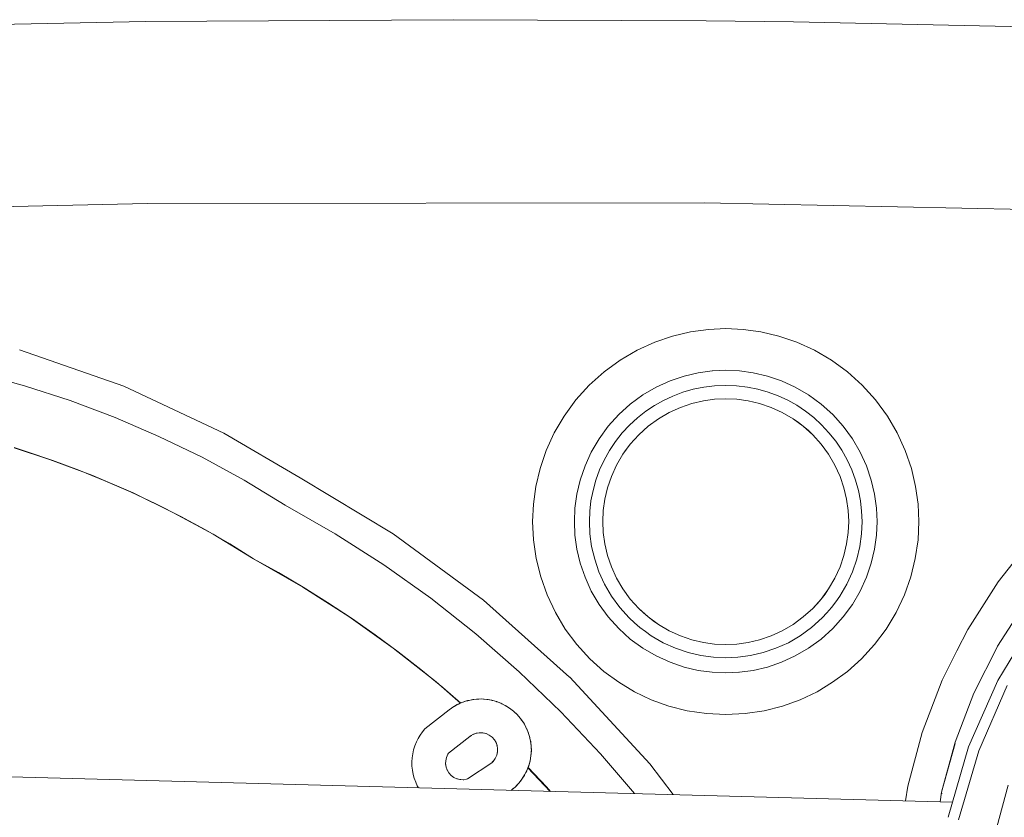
# Model space of a CAD drawing. Header units: millimetres. Extents: x -264 to 244, y -177 to 250.
# Tile 8 of 11: x -62 to 55, y 155 to 250. Entities that reach past the tile are written whole.
import ezdxf

# ---------------------------------------------------------------- set-up
doc = ezdxf.new("R2010")
doc.units = ezdxf.units.MM
doc.header["$MEASUREMENT"] = 0
doc.layers.add('material 1', color=7, linetype='Continuous')

msp = doc.modelspace()

# ---------------------------------------------------------------- linework, layer by layer
at = {"layer": 'material 1', "color": 7, "linetype": 'Continuous', "lineweight": 0}
for p, q in [((-50.45, 249.32), (-90.82, 248.49)), ((-50.45, 249.32), (-46.63, 249.37)), ((-10.07, 249.6), (-46.63, 249.37)), ((-10.07, 249.6), (19.97, 249.45)), ((30.31, 249.33), (19.97, 249.45)), ((70.68, 248.5), (30.31, 249.33)), ((-46.36, 227.78), (-113.02, 226.19)), ((19.74, 227.86), (-46.36, 227.78)), ((19.75, 227.86), (19.74, 227.86)), ((19.77, 227.86), (19.75, 227.86)), ((85.27, 226.46), (19.77, 227.86)), ((18.1, 212.53), (20.21, 212.82)), ((20.21, 212.82), (22.27, 212.91)), ((22.27, 212.91), (24.33, 212.82)), ((24.33, 212.82), (26.45, 212.53)), ((13.84, 211.3), (15.97, 212.03)), ((15.97, 212.03), (18.1, 212.53)), ((26.45, 212.53), (28.58, 212.03)), ((28.58, 212.03), (30.71, 211.3)), ((11.75, 210.35), (13.84, 211.3)), ((30.71, 211.3), (32.8, 210.35)), ((-61.54, 210.38), (-49.16, 206.07)), ((9.73, 209.18), (11.75, 210.35)), ((32.8, 210.35), (34.82, 209.18)), ((7.83, 207.79), (9.73, 209.18)), ((34.82, 209.18), (36.72, 207.79)), ((-60.96, 206.12), (-66.45, 207.65)), ((6.06, 206.2), (7.83, 207.79)), ((17.33, 207.26), (15.66, 206.7)), ((15.66, 206.69), (17.33, 207.26)), ((19.01, 207.66), (17.33, 207.26)), ((17.33, 207.26), (19.01, 207.66)), ((20.66, 207.88), (19.01, 207.66)), ((19.01, 207.66), (20.66, 207.88)), ((22.27, 207.96), (20.66, 207.88)), ((20.71, 207.89), (22.27, 207.96)), ((23.89, 207.88), (22.27, 207.96)), ((22.28, 207.96), (23.89, 207.88)), ((25.54, 207.66), (23.89, 207.88)), ((23.89, 207.88), (25.54, 207.66)), ((27.22, 207.26), (25.54, 207.66)), ((25.54, 207.66), (27.22, 207.26)), ((27.22, 207.26), (28.89, 206.7)), ((28.89, 206.7), (27.22, 207.26)), ((36.72, 207.79), (38.48, 206.2)), ((-55.55, 204.36), (-60.96, 206.12)), ((-49.16, 206.07), (-37.29, 200.51)), ((4.48, 204.44), (6.06, 206.2)), ((14.02, 205.95), (12.44, 205.03)), ((12.44, 205.03), (14.02, 205.95)), ((15.66, 206.7), (14.02, 205.95)), ((14.02, 205.95), (15.66, 206.69)), ((18.4, 205.7), (19.66, 205.96)), ((19.66, 205.96), (20.95, 206.12)), ((20.95, 206.12), (22.25, 206.17)), ((22.25, 206.17), (23.55, 206.12)), ((23.55, 206.12), (24.84, 205.97)), ((24.84, 205.97), (26.1, 205.71)), ((26.1, 205.71), (27.33, 205.36)), ((30.53, 205.95), (28.89, 206.7)), ((28.89, 206.7), (30.53, 205.95)), ((32.11, 205.03), (30.53, 205.95)), ((30.53, 205.95), (32.11, 205.03)), ((38.48, 206.2), (40.07, 204.44)), ((12.44, 205.03), (10.95, 203.94)), ((10.95, 203.94), (12.44, 205.03)), ((14.87, 204.38), (16, 204.9)), ((16, 204.9), (17.18, 205.35)), ((17.18, 205.35), (18.4, 205.7)), ((22.27, 204.58), (20.96, 204.52)), ((23.59, 204.52), (22.27, 204.58)), ((27.33, 205.36), (28.51, 204.92)), ((28.51, 204.92), (29.64, 204.4)), ((33.6, 203.94), (32.11, 205.03)), ((32.11, 205.03), (33.6, 203.94)), ((-50.22, 202.36), (-55.55, 204.36)), ((3.09, 202.53), (4.48, 204.44)), ((9.57, 202.69), (10.95, 203.94)), ((10.95, 203.94), (9.57, 202.69)), ((12.78, 203.09), (13.81, 203.78)), ((13.81, 203.78), (14.87, 204.38)), ((16.9, 203.56), (15.57, 202.95)), ((18.26, 204.02), (16.9, 203.56)), ((19.62, 204.34), (18.26, 204.02)), ((20.96, 204.52), (19.62, 204.34)), ((24.93, 204.34), (23.59, 204.52)), ((26.29, 204.02), (24.93, 204.34)), ((27.65, 203.56), (26.29, 204.02)), ((28.98, 202.95), (27.65, 203.56)), ((29.64, 204.4), (30.7, 203.8)), ((30.7, 203.8), (31.73, 203.12)), ((34.98, 202.69), (33.6, 203.94)), ((33.6, 203.94), (34.98, 202.69)), ((40.07, 204.44), (41.46, 202.53)), ((-45, 200.11), (-50.22, 202.36)), ((1.91, 200.52), (3.09, 202.53)), ((9.57, 202.69), (8.32, 201.31)), ((9.53, 202.65), (9.57, 202.69)), ((10.86, 201.46), (11.79, 202.32)), ((11.79, 202.32), (12.78, 203.09)), ((14.29, 202.2), (13.08, 201.32)), ((15.57, 202.95), (14.29, 202.2)), ((30.26, 202.2), (28.98, 202.95)), ((31.47, 201.32), (30.26, 202.2)), ((30.88, 201.78), (30.26, 202.2)), ((31.73, 203.12), (32.72, 202.35)), ((32.72, 202.35), (33.66, 201.49)), ((36.22, 201.31), (34.98, 202.69)), ((34.98, 202.69), (36.22, 201.31)), ((41.46, 202.53), (42.64, 200.52)), ((8.32, 201.31), (7.24, 199.82)), ((9.98, 200.52), (10.86, 201.46)), ((13.08, 201.32), (11.95, 200.31)), ((31.47, 201.32), (30.88, 201.78)), ((32.6, 200.31), (31.47, 201.32)), ((32.05, 200.83), (31.47, 201.32)), ((33.66, 201.49), (34.53, 200.55)), ((36.22, 201.31), (36.23, 201.31)), ((37.31, 199.82), (36.22, 201.31)), ((36.22, 201.31), (37.31, 199.82)), ((-39.88, 197.63), (-45, 200.11)), ((-28.23, 195.18), (-37.29, 200.51)), ((0.96, 198.43), (1.91, 200.52)), ((9.18, 199.5), (9.98, 200.52)), ((11.95, 200.31), (10.94, 199.19)), ((11.95, 200.31), (11.43, 199.76)), ((32.6, 200.31), (32.05, 200.83)), ((33.61, 199.19), (32.6, 200.31)), ((34.53, 200.55), (35.34, 199.54)), ((42.64, 200.52), (43.59, 198.43)), ((-62.21, 198.78), (-60.77, 198.33)), ((-58, 197.38), (-62.21, 198.75)), ((7.24, 199.82), (6.31, 198.24)), ((8.46, 198.42), (9.18, 199.5)), ((10.94, 199.19), (10.06, 197.98)), ((10.94, 199.19), (10.47, 198.57)), ((11.43, 199.76), (10.94, 199.19)), ((34.49, 197.98), (33.61, 199.19)), ((35.34, 199.54), (36.06, 198.46)), ((38.24, 198.24), (37.31, 199.82)), ((-60.77, 198.33), (-57.62, 197.26)), ((-34.88, 194.91), (-39.88, 197.63)), ((0.23, 196.3), (0.96, 198.43)), ((6.31, 198.24), (5.57, 196.6)), ((7.83, 197.29), (8.46, 198.42)), ((10.06, 197.98), (9.31, 196.69)), ((10.47, 198.57), (10.06, 197.98)), ((35.24, 196.69), (34.49, 197.98)), ((36.06, 198.46), (36.7, 197.32)), ((38.98, 196.6), (38.24, 198.24)), ((43.59, 198.43), (44.31, 196.3)), ((-52.98, 195.5), (-58, 197.38)), ((-57.62, 197.26), (-54.51, 196.1)), ((5.57, 196.6), (5, 194.93)), ((7.3, 196.12), (7.83, 197.29)), ((9.31, 196.69), (8.7, 195.36)), ((35.85, 195.36), (35.24, 196.69)), ((36.7, 197.32), (37.24, 196.14)), ((39.55, 194.93), (38.98, 196.6)), ((-54.51, 196.1), (-51.42, 194.85)), ((-48.07, 193.39), (-52.98, 195.5)), ((-0.27, 194.16), (0.23, 196.3)), ((6.86, 194.91), (7.3, 196.12)), ((8.7, 195.36), (8.24, 194)), ((36.31, 194), (35.85, 195.36)), ((37.24, 196.14), (37.68, 194.93)), ((44.31, 196.3), (44.82, 194.16)), ((-51.42, 194.85), (-48.38, 193.52)), ((-30.02, 191.95), (-34.88, 194.91)), ((-28.23, 195.18), (-17.2, 188.53)), ((-28.23, 195.18), (-28.23, 195.18)), ((-28.03, 195.06), (-28.23, 195.18)), ((-0.56, 192.05), (-0.27, 194.16)), ((5, 194.93), (4.61, 193.26)), ((5, 194.94), (5, 194.93)), ((5, 194.92), (5, 194.93)), ((6.52, 193.68), (6.86, 194.91)), ((37.68, 194.93), (38.03, 193.7)), ((39.94, 193.26), (39.55, 194.93)), ((44.82, 194.16), (45.11, 192.05)), ((-48.38, 193.52), (-45.37, 192.1)), ((-43.26, 191.05), (-48.07, 193.39)), ((4.61, 193.26), (4.38, 191.6)), ((6.28, 192.44), (6.52, 193.68)), ((8.24, 194), (7.92, 192.64)), ((36.63, 192.64), (36.31, 194)), ((38.03, 193.7), (38.27, 192.45)), ((40.17, 191.6), (39.94, 193.26)), ((-45.37, 192.1), (-42.41, 190.59)), ((-24.08, 188.55), (-30.02, 191.95)), ((-0.65, 189.99), (-0.56, 192.05)), ((6.14, 191.21), (6.28, 192.44)), ((7.92, 192.64), (7.74, 191.3)), ((36.81, 191.3), (36.63, 192.64)), ((38.27, 192.45), (38.41, 191.21)), ((45.11, 192.05), (45.2, 189.99)), ((-38.58, 188.5), (-43.26, 191.05)), ((-42.41, 190.59), (-39.49, 189.01)), ((4.38, 191.6), (4.31, 189.99)), ((6.09, 189.99), (6.14, 191.21)), ((7.74, 191.3), (7.68, 189.99)), ((36.87, 189.99), (36.81, 191.3)), ((38.41, 191.21), (38.46, 189.99)), ((40.24, 189.99), (40.17, 191.6)), ((-0.55, 187.82), (-0.65, 189.99)), ((4.31, 189.99), (4.38, 188.37)), ((6.16, 188.53), (6.09, 189.99)), ((7.68, 189.99), (7.74, 188.68)), ((36.81, 188.68), (36.87, 189.99)), ((38.46, 189.99), (38.39, 188.53)), ((40.17, 188.37), (40.24, 189.99)), ((45.2, 189.99), (45.1, 187.82)), ((-39.49, 189.01), (-36.61, 187.34)), ((-33.79, 185.58), (-38.58, 188.5)), ((-18.32, 184.86), (-24.08, 188.55)), ((-17.2, 188.53), (-6.48, 180.65)), ((4.38, 188.37), (4.61, 186.72)), ((6.36, 187.04), (6.16, 188.53)), ((7.74, 188.68), (7.92, 187.33)), ((36.63, 187.33), (36.81, 188.68)), ((38.39, 188.53), (38.19, 187.04)), ((39.94, 186.72), (40.17, 188.37)), ((-36.61, 187.34), (-33.79, 185.58)), ((-0.23, 185.62), (-0.55, 187.82)), ((6.72, 185.54), (6.36, 187.04)), ((7.92, 187.33), (8.24, 185.97)), ((36.31, 185.97), (36.63, 187.33)), ((38.19, 187.04), (37.83, 185.54)), ((45.1, 187.82), (44.78, 185.62)), ((4.61, 186.72), (5, 185.04)), ((8.24, 185.97), (8.7, 184.62)), ((35.85, 184.62), (36.31, 185.97)), ((39.55, 185.04), (39.94, 186.72)), ((-27.92, 182.22), (-33.79, 185.58)), ((-33.79, 185.58), (-30.8, 183.93)), ((-12.75, 180.89), (-18.32, 184.86)), ((0.31, 183.43), (-0.23, 185.62)), ((5, 185.04), (5.57, 183.37)), ((7.23, 184.03), (6.72, 185.54)), ((37.83, 185.54), (37.32, 184.03)), ((38.98, 183.37), (39.55, 185.04)), ((39.55, 185.06), (39.55, 185.04)), ((39.55, 185.04), (39.55, 185.04)), ((44.78, 185.62), (44.24, 183.43)), ((-30.8, 183.93), (-27.87, 182.2)), ((7.9, 182.56), (7.23, 184.03)), ((8.7, 184.62), (9.31, 183.29)), ((35.24, 183.29), (35.85, 184.62)), ((37.32, 184.03), (36.65, 182.56)), ((1.07, 181.28), (0.31, 183.43)), ((5.57, 183.37), (6.31, 181.74)), ((8.73, 181.13), (7.9, 182.56)), ((9.31, 183.29), (10.06, 182)), ((34.49, 182), (35.24, 183.29)), ((36.65, 182.56), (35.82, 181.13)), ((38.24, 181.74), (38.98, 183.37)), ((44.24, 183.43), (43.48, 181.28)), ((-22.46, 178.73), (-27.92, 182.22)), ((-27.87, 182.2), (-24.98, 180.39)), ((2.05, 179.2), (1.07, 181.28)), ((6.31, 181.74), (7.24, 180.16)), ((10.06, 182), (10.94, 180.79)), ((33.61, 180.79), (34.06, 181.38)), ((34.06, 181.38), (34.49, 182)), ((37.31, 180.16), (38.24, 181.74)), ((43.48, 181.28), (42.5, 179.2)), ((-24.98, 180.39), (-22.14, 178.51)), ((-7.38, 176.65), (-12.75, 180.89)), ((-6.48, 180.65), (3.74, 171.53)), ((7.24, 180.16), (8.32, 178.66)), ((9.71, 179.79), (8.73, 181.13)), ((10.94, 180.79), (11.95, 179.67)), ((32.6, 179.67), (33.61, 180.79)), ((32.6, 179.67), (33.11, 180.21)), ((33.11, 180.21), (33.61, 180.79)), ((35.35, 180.45), (34.84, 179.79)), ((35.82, 181.13), (35.35, 180.45)), ((36.22, 178.66), (37.31, 180.16)), ((37.31, 180.15), (36.22, 178.66)), ((54.54, 175.18), (57.92, 180.47)), ((3.23, 177.22), (2.05, 179.2)), ((10.83, 178.55), (9.71, 179.79)), ((11.95, 179.67), (13.08, 178.66)), ((11.95, 179.67), (12.5, 179.15)), ((12.5, 179.15), (13.08, 178.66)), ((31.47, 178.66), (32.6, 179.67)), ((34.29, 179.15), (33.72, 178.55)), ((34.84, 179.79), (34.29, 179.15)), ((42.5, 179.2), (41.32, 177.22)), ((-17.19, 174.97), (-22.46, 178.73)), ((-22.14, 178.51), (-19.35, 176.56)), ((8.32, 178.66), (9.57, 177.28)), ((9.57, 177.28), (8.32, 178.66)), ((11.44, 177.97), (10.83, 178.55)), ((12.07, 177.42), (11.44, 177.97)), ((13.08, 178.66), (14.29, 177.77)), ((13.08, 178.66), (13.67, 178.2)), ((13.67, 178.2), (14.29, 177.77)), ((14.29, 177.77), (15.57, 177.02)), ((28.98, 177.02), (30.26, 177.77)), ((30.26, 177.77), (31.47, 178.66)), ((33.72, 178.55), (32.47, 177.42)), ((34.98, 177.29), (36.22, 178.66)), ((34.98, 177.28), (36.22, 178.66)), ((58.99, 178.44), (54.57, 171.11)), ((-19.35, 176.56), (-16.61, 174.53)), ((-2.23, 172.16), (-7.38, 176.65)), ((4.6, 175.38), (3.23, 177.22)), ((9.57, 177.28), (10.95, 176.04)), ((10.95, 176.04), (9.57, 177.28)), ((12.74, 176.92), (12.07, 177.42)), ((13.42, 176.44), (12.74, 176.92)), ((15.57, 177.02), (16.9, 176.42)), ((27.65, 176.42), (28.98, 177.02)), ((32.47, 177.42), (31.13, 176.44)), ((34.98, 177.28), (33.6, 176.04)), ((33.6, 176.04), (34.98, 177.28)), ((41.32, 177.22), (39.95, 175.38)), ((6.14, 173.7), (4.6, 175.38)), ((10.95, 176.04), (12.44, 174.95)), ((12.44, 174.95), (10.95, 176.04)), ((14.84, 175.61), (13.42, 176.44)), ((16.32, 174.94), (14.84, 175.61)), ((16.9, 176.42), (18.26, 175.96)), ((18.26, 175.96), (19.62, 175.64)), ((19.62, 175.64), (20.96, 175.45)), ((20.96, 175.45), (22.27, 175.39)), ((22.27, 175.39), (23.59, 175.45)), ((23.59, 175.45), (24.93, 175.64)), ((24.93, 175.64), (26.29, 175.96)), ((26.29, 175.96), (27.65, 176.42)), ((29.71, 175.61), (28.23, 174.94)), ((31.13, 176.44), (29.71, 175.61)), ((32.11, 174.95), (33.6, 176.04)), ((33.6, 176.04), (32.11, 174.95)), ((39.95, 175.38), (38.41, 173.7)), ((-12.11, 170.96), (-17.19, 174.97)), ((-16.61, 174.53), (-13.92, 172.44)), ((12.44, 174.95), (14.02, 174.03)), ((14.02, 174.03), (12.44, 174.95)), ((17.82, 174.43), (16.32, 174.94)), ((19.33, 174.08), (17.82, 174.43)), ((26.73, 174.43), (25.22, 174.08)), ((28.23, 174.94), (26.73, 174.43)), ((30.53, 174.03), (32.11, 174.95)), ((32.11, 174.95), (30.53, 174.03)), ((51.73, 169.6), (54.55, 175.17)), ((51.75, 169.64), (54.54, 175.18)), ((54.46, 174.99), (54.55, 175.17)), ((7.81, 172.2), (6.14, 173.7)), ((14.02, 174.03), (15.66, 173.28)), ((15.66, 173.28), (14.02, 174.03)), ((15.66, 173.28), (17.33, 172.71)), ((17.33, 172.71), (15.66, 173.28)), ((20.82, 173.87), (19.33, 174.08)), ((22.27, 173.81), (20.82, 173.87)), ((23.73, 173.87), (22.27, 173.81)), ((25.22, 174.08), (23.73, 173.87)), ((27.22, 172.71), (28.89, 173.28)), ((28.89, 173.28), (27.22, 172.71)), ((30.53, 174.03), (28.89, 173.28)), ((28.89, 173.28), (30.53, 174.03)), ((38.41, 173.7), (36.74, 172.2)), ((-13.92, 172.44), (-11.29, 170.27)), ((2.7, 167.41), (-2.23, 172.16)), ((9.59, 170.9), (7.81, 172.2)), ((19.01, 172.32), (17.33, 172.71)), ((17.33, 172.71), (19.01, 172.32)), ((19.01, 172.32), (20.66, 172.09)), ((20.66, 172.09), (19.01, 172.32)), ((22.27, 172.02), (20.66, 172.09)), ((20.66, 172.09), (22.27, 172.02)), ((23.84, 172.09), (22.27, 172.02)), ((22.27, 172.02), (23.89, 172.09)), ((23.89, 172.09), (25.54, 172.32)), ((25.54, 172.32), (23.89, 172.09)), ((25.54, 172.32), (27.22, 172.71)), ((27.22, 172.71), (25.54, 172.32)), ((36.74, 172.2), (34.96, 170.9)), ((-9.21, 168.43), (-12.11, 170.96)), ((3.75, 171.52), (13.28, 161.2)), ((11.44, 169.79), (9.59, 170.9)), ((34.96, 170.9), (33.11, 169.79)), ((47.96, 171.14), (45.59, 164.94)), ((47.96, 171.14), (48.01, 171.24)), ((47.96, 171.14), (47.96, 171.14)), ((54.57, 171.11), (51.11, 163.22)), ((54.57, 171.11), (54.57, 171.11)), ((-11.29, 170.27), (-9.17, 168.44)), ((13.42, 168.84), (11.44, 169.79)), ((33.11, 169.79), (31.13, 168.84)), ((49.5, 163.81), (51.73, 169.6)), ((51.73, 169.6), (51.73, 169.6)), ((55.7, 170.52), (52.3, 162.78)), ((-9.6, 168.25), (-9.06, 168.49)), ((-9.6, 168.25), (-9.45, 168.32)), ((-9.06, 168.49), (-9.24, 168.41)), ((-9.06, 168.49), (-8.49, 168.69)), ((-9.06, 168.49), (-8.92, 168.54)), ((-8.49, 168.69), (-8.7, 168.62)), ((-8.49, 168.69), (-8.2, 168.76)), ((-8.49, 168.69), (-8.38, 168.72)), ((-8.2, 168.76), (-8.27, 168.74)), ((-8.2, 168.76), (-7.9, 168.82)), ((-7.9, 168.82), (-7.3, 168.9)), ((-7.9, 168.82), (-7.83, 168.84)), ((-7.3, 168.9), (-7.61, 168.86)), ((-7.3, 168.9), (-6.69, 168.92)), ((-7.3, 168.9), (-7.25, 168.9)), ((-6.69, 168.92), (-7.05, 168.91)), ((-6.69, 168.92), (-6.66, 168.92)), ((-6.69, 168.92), (-6.09, 168.87)), ((-6.09, 168.87), (-6.49, 168.9)), ((-6.09, 168.87), (-6.07, 168.87)), ((-6.09, 168.87), (-5.51, 168.77)), ((-5.51, 168.77), (-5.94, 168.85)), ((-5.51, 168.77), (-5.48, 168.76)), ((-5.51, 168.77), (-4.95, 168.62)), ((-4.95, 168.62), (-5.38, 168.74)), ((-4.95, 168.62), (-4.88, 168.6)), ((-4.95, 168.62), (-4.42, 168.41)), ((-4.42, 168.41), (-4.84, 168.58)), ((-4.42, 168.41), (-4.31, 168.36)), ((-4.42, 168.41), (-3.9, 168.16)), ((-3.9, 168.16), (-4.29, 168.36)), ((15.52, 168.08), (13.42, 168.84)), ((31.13, 168.84), (29.03, 168.08)), ((-13.43, 165.36), (-10.57, 167.62)), ((-10.57, 167.62), (-10.11, 167.95)), ((-10.57, 167.62), (-10.45, 167.72)), ((-10.11, 167.95), (-10.27, 167.84)), ((-10.11, 167.95), (-9.6, 168.25)), ((-10.11, 167.95), (-9.96, 168.04)), ((-9.6, 168.25), (-9.77, 168.16)), ((-3.9, 168.16), (-3.75, 168.07)), ((-3.9, 168.16), (-3.4, 167.85)), ((-3.75, 168.07), (-3.75, 168.07)), ((-3.4, 167.85), (-3.75, 168.07)), ((-3.75, 168.07), (-3.75, 168.07)), ((-3.4, 167.85), (-3.23, 167.72)), ((-3.4, 167.85), (-2.93, 167.48)), ((-3.23, 167.72), (-3.23, 167.72)), ((-2.93, 167.48), (-3.23, 167.72)), ((-3.23, 167.72), (-3.23, 167.72)), ((-2.93, 167.48), (-2.75, 167.33)), ((-2.93, 167.48), (-2.49, 167.07)), ((-2.75, 167.33), (-2.75, 167.33)), ((-2.49, 167.07), (-2.75, 167.33)), ((-2.75, 167.33), (-2.75, 167.33)), ((7.4, 162.42), (2.7, 167.41)), ((17.71, 167.52), (15.52, 168.08)), ((19.98, 167.18), (17.71, 167.52)), ((22.27, 167.06), (19.98, 167.18)), ((24.57, 167.18), (22.27, 167.06)), ((26.84, 167.52), (24.57, 167.18)), ((29.03, 168.08), (26.84, 167.52)), ((-2.49, 167.07), (-2.32, 166.89)), ((-2.49, 167.07), (-2.09, 166.61)), ((-2.32, 166.89), (-2.32, 166.89)), ((-2.09, 166.61), (-2.32, 166.89)), ((-2.32, 166.89), (-2.32, 166.89)), ((-2.09, 166.61), (-1.95, 166.42)), ((-2.09, 166.61), (-1.74, 166.11)), ((-1.95, 166.42), (-1.95, 166.42)), ((-1.74, 166.11), (-1.95, 166.42)), ((-1.95, 166.42), (-1.95, 166.42)), ((-1.74, 166.11), (-1.62, 165.92)), ((-1.74, 166.11), (-1.44, 165.59)), ((-13.99, 164.64), (-13.72, 165.01)), ((-13.72, 165.01), (-13.43, 165.36)), ((-7.33, 164.86), (-7.68, 164.73)), ((-7.36, 164.85), (-7.22, 164.87)), ((-6.97, 164.91), (-7.33, 164.86)), ((-7.33, 164.86), (-7.33, 164.86)), ((-6.99, 164.91), (-6.84, 164.91)), ((-6.97, 164.91), (-6.97, 164.91)), ((-6.57, 164.9), (-6.97, 164.91)), ((-6.59, 164.9), (-6.46, 164.88)), ((-6.57, 164.9), (-6.57, 164.9)), ((-6.18, 164.81), (-6.57, 164.9)), ((-6.19, 164.81), (-6.09, 164.77)), ((-6.17, 164.81), (-6.18, 164.81)), ((-5.8, 164.63), (-6.18, 164.81)), ((-1.62, 165.92), (-1.62, 165.92)), ((-1.44, 165.59), (-1.62, 165.92)), ((-1.62, 165.92), (-1.62, 165.92)), ((-1.44, 165.59), (-1.36, 165.42)), ((-1.44, 165.59), (-1.2, 165.04)), ((-1.2, 165.04), (-1.35, 165.39)), ((-1.2, 165.04), (-1.15, 164.91)), ((-1.2, 165.04), (-1.02, 164.48)), ((-1.02, 164.48), (-1.13, 164.84)), ((45.59, 164.94), (43.88, 158.56)), ((-14.63, 163.37), (-14.44, 163.82)), ((-14.44, 163.82), (-14.23, 164.24)), ((-14.23, 164.24), (-13.99, 164.64)), ((-8.09, 164.48), (-10.62, 162.48)), ((-7.92, 164.6), (-8.09, 164.48)), ((-8.02, 164.53), (-8.09, 164.48)), ((-7.68, 164.73), (-8.02, 164.53)), ((-8.02, 164.53), (-8.02, 164.53)), ((-7.71, 164.71), (-7.6, 164.76)), ((-7.68, 164.73), (-7.68, 164.73)), ((-5.81, 164.64), (-5.73, 164.59)), ((-5.8, 164.63), (-5.8, 164.63)), ((-5.46, 164.38), (-5.8, 164.63)), ((-5.48, 164.4), (-5.41, 164.33)), ((-5.46, 164.38), (-5.46, 164.38)), ((-5.19, 164.08), (-5.46, 164.38)), ((-5.21, 164.1), (-5.15, 164.02)), ((-5.19, 164.08), (-5.19, 164.08)), ((-5.19, 164.08), (-5.19, 164.08)), ((-4.99, 163.74), (-5.19, 164.08)), ((-5.01, 163.78), (-4.96, 163.67)), ((-4.99, 163.74), (-4.99, 163.74)), ((-4.99, 163.74), (-4.99, 163.74)), ((-4.87, 163.39), (-4.99, 163.74)), ((-1.02, 164.48), (-0.99, 164.39)), ((-1.02, 164.48), (-0.89, 163.92)), ((-0.89, 163.92), (-0.97, 164.28)), ((-0.89, 163.92), (-0.88, 163.86)), ((-0.89, 163.92), (-0.82, 163.35)), ((-0.82, 163.35), (-0.86, 163.71)), ((47.89, 157.84), (49.5, 163.81)), ((49.49, 163.63), (47.89, 157.84)), ((-14.88, 162.42), (-14.77, 162.9)), ((-14.77, 162.9), (-14.63, 163.37)), ((-10.62, 162.48), (-10.71, 162.33)), ((-10.62, 162.48), (-10.7, 162.36)), ((-4.91, 162.23), (-4.82, 162.63)), ((-4.88, 163.43), (-4.85, 163.3)), ((-4.87, 163.39), (-4.87, 163.39)), ((-4.87, 163.39), (-4.87, 163.39)), ((-4.81, 163.02), (-4.87, 163.39)), ((-4.82, 162.66), (-4.84, 162.53)), ((-4.82, 162.63), (-4.81, 163.02)), ((-4.82, 162.63), (-4.82, 162.63)), ((-4.81, 163.06), (-4.81, 162.92)), ((-4.81, 163.02), (-4.81, 163.02)), ((-0.8, 162.77), (-0.85, 162.18)), ((-0.85, 162.18), (-0.82, 162.52)), ((-0.82, 163.35), (-0.82, 163.3)), ((-0.82, 163.35), (-0.8, 162.77)), ((-0.8, 162.77), (-0.81, 163.12)), ((-0.8, 162.77), (-0.81, 162.73)), ((51.1, 163.22), (48.66, 154.87)), ((52.3, 162.78), (49.89, 154.58)), ((51.11, 163.22), (51.1, 163.22)), ((-14.98, 161.44), (-14.95, 161.93)), ((-14.97, 160.94), (-14.98, 161.44)), ((-14.95, 161.93), (-14.88, 162.42)), ((-10.97, 161.59), (-10.98, 161.2)), ((-10.87, 161.98), (-10.97, 161.59)), ((-10.97, 161.54), (-10.96, 161.6)), ((-10.97, 161.59), (-10.97, 161.59)), ((-10.7, 162.36), (-10.87, 161.98)), ((-10.87, 161.98), (-10.87, 161.98)), ((-10.7, 162.36), (-10.7, 162.36)), ((-8.37, 159.42), (-5.51, 161.35)), ((-5.51, 161.35), (-5.34, 161.51)), ((-5.34, 161.51), (-5.09, 161.85)), ((-5.34, 161.51), (-5.34, 161.51)), ((-5.08, 161.88), (-5.14, 161.79)), ((-5.09, 161.85), (-4.91, 162.23)), ((-5.09, 161.85), (-5.09, 161.85)), ((-4.91, 162.23), (-4.91, 162.23)), ((-0.95, 161.59), (-1.11, 161)), ((-1.11, 161), (-1.02, 161.32)), ((-0.85, 162.18), (-0.95, 161.59)), ((-0.95, 161.59), (-0.89, 161.91)), ((-0.95, 161.59), (-0.95, 161.55)), ((-0.85, 162.18), (-0.85, 162.14)), ((11.44, 157.68), (7.4, 162.42)), ((49.18, 156.66), (-122.5, 161.29)), ((-14.92, 160.45), (-14.97, 160.94)), ((-14.83, 159.97), (-14.92, 160.45)), ((-10.97, 161.15), (-10.98, 161.23)), ((-10.98, 161.2), (-10.98, 161.2)), ((-10.98, 161.2), (-10.98, 161.2)), ((-10.98, 161.2), (-10.92, 160.84)), ((-10.91, 160.81), (-10.93, 160.88)), ((-10.92, 160.84), (-10.92, 160.84)), ((-10.92, 160.84), (-10.8, 160.49)), ((-10.79, 160.48), (-10.82, 160.54)), ((-10.8, 160.49), (-10.8, 160.49)), ((-10.8, 160.49), (-10.6, 160.15)), ((-10.6, 160.15), (-10.6, 160.15)), ((-10.6, 160.15), (-10.33, 159.85)), ((-1.32, 160.44), (-1.6, 159.9)), ((-1.6, 159.9), (-1.45, 160.18)), ((-1.32, 160.44), (-1.35, 160.39)), ((-1.11, 161), (-1.32, 160.44)), ((-1.32, 160.44), (-1.2, 160.74)), ((1.45, 157.95), (-1.2, 160.76)), ((-1.18, 160.79), (0.99, 158.47)), ((-1.11, 161), (-1.12, 160.96)), ((13.28, 161.2), (16.03, 157.56)), ((-14.7, 159.5), (-14.83, 159.97)), ((-14.53, 159.05), (-14.7, 159.5)), ((-14.34, 158.62), (-14.53, 159.05)), ((-10.31, 159.83), (-10.36, 159.88)), ((-10.33, 159.85), (-10.33, 159.85)), ((-10.33, 159.85), (-10.33, 159.85)), ((-10.33, 159.85), (-10, 159.6)), ((-10, 159.6), (-10, 159.6)), ((-10, 159.6), (-9.63, 159.43)), ((-9.58, 159.42), (-9.64, 159.44)), ((-9.63, 159.43), (-9.63, 159.43)), ((-9.63, 159.43), (-9.23, 159.34)), ((-9.19, 159.34), (-9.27, 159.35)), ((-9.23, 159.34), (-9.23, 159.34)), ((-9.23, 159.34), (-9.23, 159.34)), ((-9.23, 159.34), (-8.84, 159.33)), ((-8.82, 159.33), (-8.89, 159.33)), ((-8.84, 159.33), (-8.48, 159.38)), ((-8.84, 159.33), (-8.84, 159.33)), ((-8.37, 159.42), (-8.48, 159.38)), ((-1.92, 159.39), (-2.29, 158.92)), ((-2.29, 158.92), (-2.11, 159.14)), ((-1.92, 159.39), (-1.97, 159.33)), ((-1.6, 159.9), (-1.92, 159.39)), ((-1.92, 159.39), (-1.76, 159.64)), ((-1.6, 159.9), (-1.63, 159.84)), ((-14.2, 158.37), (-14.34, 158.62)), ((-3.13, 158.13), (-3.21, 158.07)), ((-2.7, 158.5), (-3.13, 158.13)), ((-2.95, 158.28), (-3.13, 158.13)), ((-2.7, 158.5), (-2.78, 158.42)), ((-2.29, 158.92), (-2.7, 158.5)), ((-2.7, 158.5), (-2.51, 158.69)), ((-2.29, 158.92), (-2.35, 158.85)), ((0.99, 158.47), (1.46, 157.95)), ((43.88, 158.56), (43.61, 156.81)), ((47.71, 156.7), (47.89, 157.84)), ((47.91, 157.65), (47.89, 157.84)), ((55.81, 158.68), (54.47, 153.7))]:
    msp.add_line(p, q, dxfattribs=at)
at = {"layer": 'material 1', "color": 7, "linetype": 'Continuous', "lineweight": 0, "flags": 128}
for points in [[(30.26, 202.2), (30.26, 202.2), (30.26, 202.2), (30.26, 202.2)], [(31.47, 201.32), (31.47, 201.32), (31.47, 201.32), (31.47, 201.32)], [(10.94, 199.19), (10.94, 199.19), (10.94, 199.19), (10.94, 199.19)], [(10.06, 197.98), (10.06, 197.98), (10.06, 197.98), (10.06, 197.98)], [(-30.7, 196.63), (-30.7, 196.63), (-30.74, 196.65)], [(58.78, 188.12), (58.78, 188.12), (58.77, 188.11), (54.61, 182.84), (54.6, 182.83), (51.01, 177.19), (51, 177.19), (49.72, 174.64)], [(34.2, 181.61), (33.61, 180.79), (33.61, 180.79)], [(34.49, 182), (34.49, 182), (34.2, 181.61)], [(11.95, 179.67), (11.95, 179.67), (11.95, 179.67), (11.95, 179.67)], [(32.6, 179.67), (32.6, 179.67), (32.6, 179.67), (32.6, 179.67)], [(13.08, 178.66), (13.08, 178.66), (13.08, 178.66), (13.08, 178.66)], [(49.72, 174.64), (48.01, 171.25), (48.01, 171.24), (48.01, 171.24)], [(-9.24, 168.41), (-9.24, 168.41), (-9.45, 168.32), (-9.45, 168.32)], [(-8.7, 168.62), (-8.7, 168.62), (-8.89, 168.55), (-8.92, 168.54), (-8.92, 168.54)], [(-8.34, 168.73), (-8.38, 168.72), (-8.38, 168.72)], [(-8.27, 168.74), (-8.27, 168.74), (-8.34, 168.73)], [(-7.74, 168.85), (-7.83, 168.84), (-7.83, 168.84)], [(-7.61, 168.86), (-7.61, 168.86), (-7.74, 168.85)], [(-7.07, 168.91), (-7.25, 168.9), (-7.25, 168.9)], [(-7.05, 168.91), (-7.05, 168.91), (-7.07, 168.91)], [(-6.49, 168.9), (-6.49, 168.9), (-6.66, 168.92), (-6.66, 168.92)], [(-5.94, 168.85), (-5.94, 168.85), (-6.07, 168.87), (-6.07, 168.87)], [(-5.45, 168.76), (-5.48, 168.76), (-5.48, 168.76)], [(-5.38, 168.74), (-5.38, 168.74), (-5.44, 168.75), (-5.45, 168.76)], [(-4.84, 168.58), (-4.84, 168.58), (-4.88, 168.6), (-4.88, 168.6)], [(-10.27, 167.84), (-10.27, 167.84), (-10.45, 167.72), (-10.45, 167.72)], [(-9.77, 168.16), (-9.77, 168.16), (-9.96, 168.04), (-9.96, 168.04)], [(-1.13, 164.84), (-1.13, 164.84), (-1.15, 164.91), (-1.15, 164.91)], [(-0.97, 164.28), (-0.97, 164.28), (-0.99, 164.39), (-0.99, 164.39)], [(-0.86, 163.71), (-0.86, 163.71), (-0.88, 163.86), (-0.88, 163.86)], [(-0.81, 163.12), (-0.81, 163.12), (-0.82, 163.3), (-0.82, 163.3)], [(-0.82, 162.51), (-0.82, 162.52), (-0.81, 162.73), (-0.81, 162.73)], [(-10.72, 162.32), (-10.71, 162.33), (-10.71, 162.33)], [(-5.32, 161.54), (-5.44, 161.41), (-5.44, 161.41)], [(-4.91, 162.25), (-4.91, 162.25), (-4.94, 162.17), (-4.95, 162.15)], [(-1.02, 161.32), (-1.02, 161.32), (-0.99, 161.4), (-0.95, 161.55), (-0.95, 161.55)], [(-0.89, 161.91), (-0.89, 161.91), (-0.85, 162.13), (-0.85, 162.14), (-0.85, 162.14)], [(-1.45, 160.18), (-1.45, 160.18), (-1.35, 160.39), (-1.35, 160.39)], [(-1.2, 160.76), (-1.12, 160.96), (-1.12, 160.96)], [(-1.2, 160.74), (-1.2, 160.74), (-1.18, 160.79)], [(-2.11, 159.14), (-2.11, 159.14), (-1.97, 159.33), (-1.97, 159.33)], [(-1.76, 159.64), (-1.76, 159.64), (-1.63, 159.84), (-1.63, 159.84)], [(-2.95, 158.28), (-2.95, 158.28), (-2.78, 158.42), (-2.78, 158.42)], [(-2.51, 158.69), (-2.51, 158.69), (-2.35, 158.85), (-2.35, 158.85)]]:
    msp.add_lwpolyline(points, dxfattribs=at)

doc.saveas('drawing.dxf')
